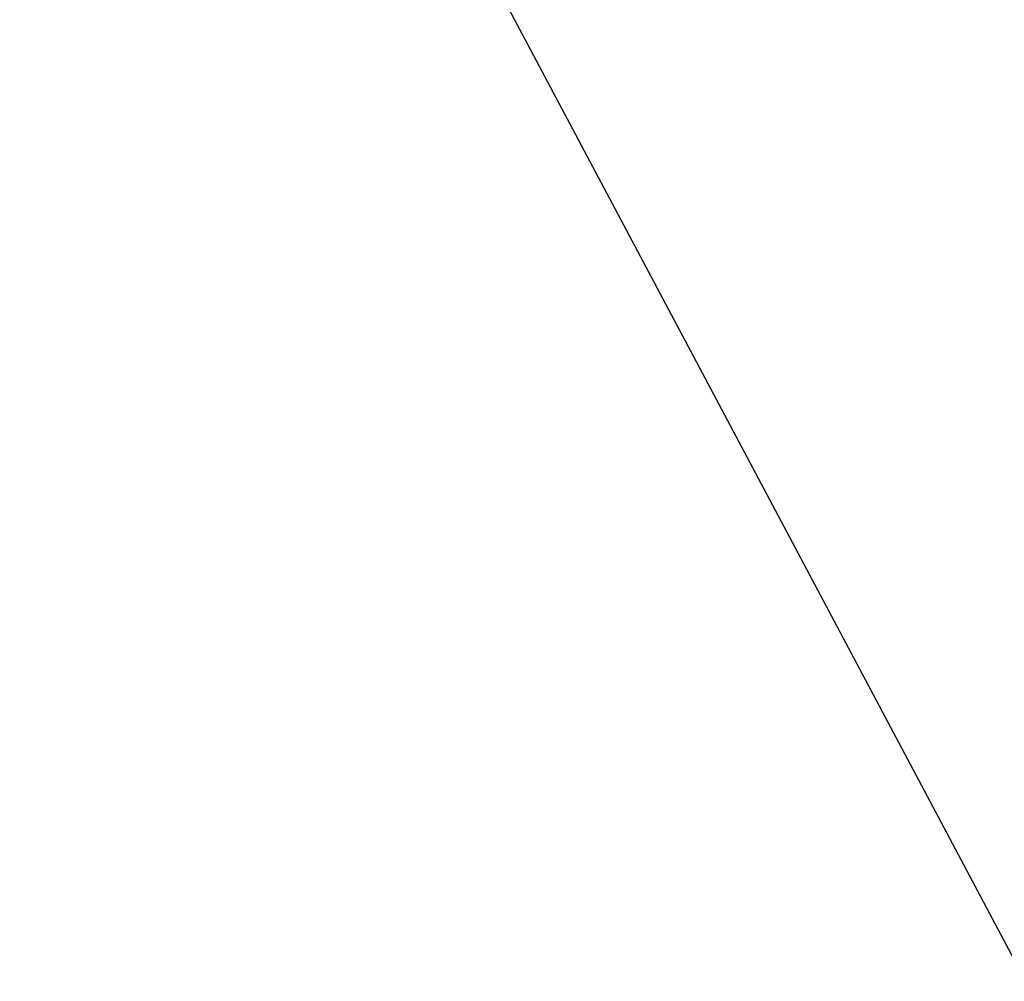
# Model space of a CAD drawing. Extents: x -0.185 to 0.185, y -0.165 to 0.02.
# Tile 88 of 256: x -0.079 to -0.075, y -0.015 to -0.011. Entities that reach past the tile are written whole.
import ezdxf

# ---------------------------------------------------------------- set-up
doc = ezdxf.new("R2010")
doc.units = 0
doc.layers.add('mesh', color=7, linetype='CONTINUOUS')

msp = doc.modelspace()

# ---------------------------------------------------------------- meshes
at = {"layer": 'mesh'}
mesh = msp.add_polyface(dxfattribs=at)
corners = [(-0.07443, -0.0022648, -0.0401497), (-0.0483354, -0.0022648, -0.0390681), (-0.0816916, -0.0022648, -0.0378094), (-0.0872233, -0.0052648, -0.0363246), (-0.0583446, -0.0052648, -0.0378752), (-0.0681602, -0.0018034, 0.0055052), (-0.0677818, -0.0018101, 0.0054039), (-0.0681795, -0.0019415, 0.0053823), (-0.0750045, -0.0015386, 0.0063277), (-0.0695158, -0.0015386, 0.009694), (-0.0684522, -0.0015386, 0.0062092), (-0.0721633, -0.0015386, 0.0107907), (-0.0692658, -0.0015386, -0.0097526), (-0.0681084, -0.0015386, -0.011483), (-0.0677761, -0.0015386, -0.0113427), (-0.0720339, -0.0015386, -0.0108992), (-0.0478786, -0.0022648, -0.0410823), (-0.0780164, -0.0093664, -0.0393825), (-0.0750303, -0.0149827, -0.0390358), (-0.0679588, -0.0082648, -0.0136455), (-0.0682118, -0.0082648, -0.0137017), (-0.0683516, -0.0082648, -0.0366824), (-0.0684696, -0.0082648, -0.0137237), (-0.0750045, -0.0082648, -0.0138418), (-0.0684552, -0.0015602, 0.0060433), (-0.0750045, -0.0015527, 0.0061607), (-0.0750045, -0.0021151, 0.0054216), (-0.0684684, -0.0021181, 0.0053097), (-0.0684696, -0.0022798, 0.0052435), (-0.0684674, -0.002001, 0.0053663), (-0.0750045, -0.0019108, 0.0055492), (-0.0684645, -0.00181, 0.0055246), (-0.0750045, -0.0017429, 0.0057219), (-0.0684609, -0.0016646, 0.0057236), (-0.0750045, -0.0016212, 0.0059297), (-0.0681945, -0.0021003, 0.0052867), (-0.0682078, -0.0022843, 0.0052069), (-0.0683477, -0.0022806, 0.0052372), (-0.0680852, -0.0015575, 0.0059838), (-0.0681129, -0.0016104, 0.0058074), (-0.0678503, -0.0021118, 0.0052044), (-0.0680556, -0.0015386, 0.0061708), (-0.0681385, -0.0016954, 0.0056438), (-0.0684784, -0.0015386, -0.0115379), (-0.0750045, -0.001581, -0.0118572), (-0.0684756, -0.0015619, -0.0116884), (-0.0750045, -0.001642, -0.0119602), (-0.0684736, -0.0016136, -0.0118011), (-0.0684714, -0.0017279, -0.0119248), (-0.0750045, -0.0018273, -0.012109), (-0.0684702, -0.0018287, -0.0119875), (-0.0680854, -0.0018374, -0.0119492), (-0.0681054, -0.001699, -0.0118606), (-0.0681341, -0.0015978, -0.0117327), (-0.0678736, -0.001545, -0.0114821), (-0.0684696, -0.0082648, 0.0036398), (-0.0750045, -0.0022798, 0.0053616), (-0.0681388, -0.0082648, 0.0036052)]
mesh.append_faces([[corners[k] for k in face] for face in [(0, 1, 2, 2), (3, 2, 4, 4), (5, 6, 7, 7), (8, 9, 10, 10), (8, 11, 9, 9), (12, 13, 14, 14), (15, 13, 12, 12), (16, 17, 18, 18), (19, 20, 21, 21), (21, 22, 23, 23), (20, 22, 21, 21), (21, 3, 4, 4), (8, 24, 25, 25), (8, 10, 24, 24), (26, 27, 28, 28), (29, 27, 30, 30), (30, 31, 29, 29), (32, 33, 31, 31), (34, 33, 32, 32), (34, 24, 33, 33), (25, 24, 34, 34), (35, 36, 37, 37), (24, 38, 39, 39), (40, 35, 7, 7), (40, 36, 35, 35), (41, 24, 10, 10), (41, 38, 24, 24), (33, 39, 42, 42), (24, 39, 33, 33), (42, 31, 33, 33), (42, 5, 31, 31), (5, 29, 31, 31), (7, 29, 5, 5), (35, 29, 7, 7), (35, 27, 29, 29), (37, 27, 35, 35), (28, 27, 37, 37), (10, 9, 41, 41), (15, 43, 13, 13), (44, 45, 43, 43), (45, 46, 47, 47), (46, 48, 47, 47), (49, 50, 48, 48), (51, 48, 50, 50), (52, 48, 51, 51), (52, 47, 48, 48), (53, 47, 52, 52), (45, 47, 53, 53), (43, 54, 13, 13), (54, 43, 45, 45), (53, 54, 45, 45), (55, 56, 28, 28), (55, 28, 37, 37), (55, 36, 57, 57), (37, 36, 55, 55), (22, 50, 49, 49), (20, 50, 22, 22), (20, 51, 50, 50), (19, 51, 20, 20)]])

doc.saveas('drawing.dxf')
